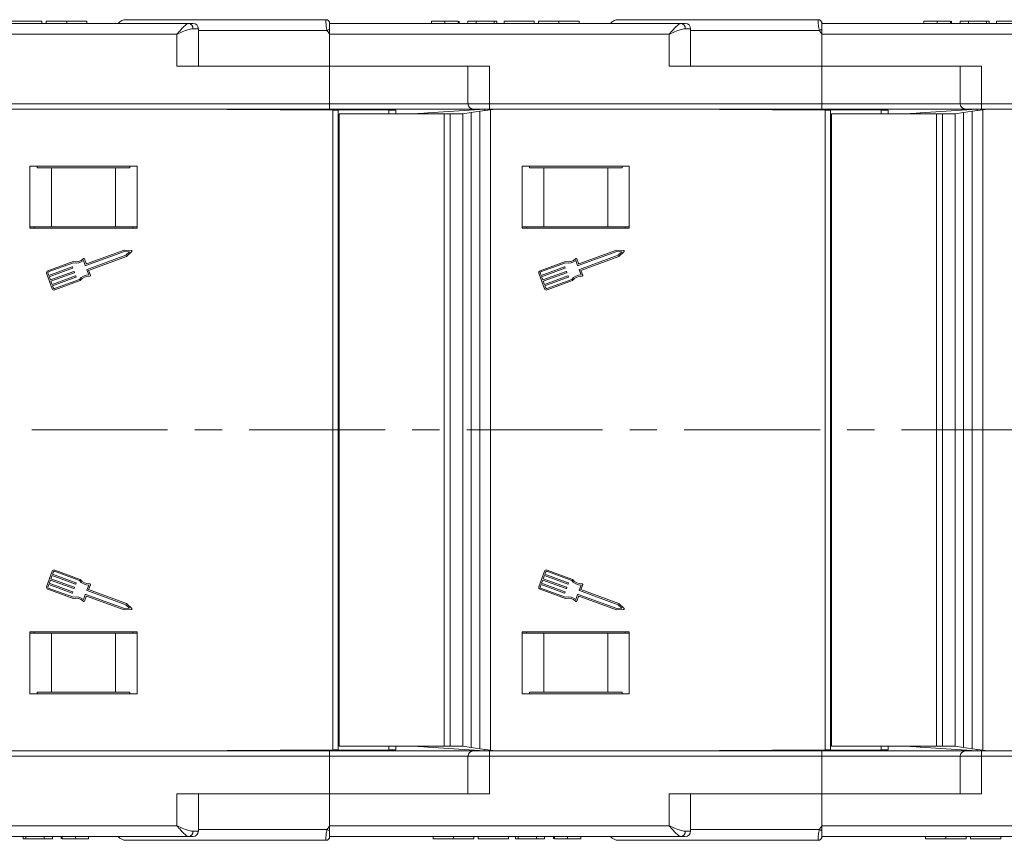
# Model space of a CAD drawing. Header units: millimetres. Extents: x 2623 to 3546, y -313 to 339.
# Tile 16 of 49: x 3287 to 3379, y -162 to -85. Entities that reach past the tile are written whole.
import ezdxf

# ---------------------------------------------------------------- set-up
doc = ezdxf.new("R2010")
doc.units = ezdxf.units.MM
doc.linetypes.add('CENTERX2', pattern=[20.32, 12.7, -2.54, 2.54, -2.54])

msp = doc.modelspace()

# ---------------------------------------------------------------- linework, layer by layer
at = {"color": 7, "linetype": 'Continuous', "lineweight": 15}
for p, q in [((3289.171, -85.501), (3286.35, -85.501)), ((3289.171, -85.501), (3289.171, -85.701)), ((3289.581, -85.501), (3289.581, -85.701)), ((3291.484, -85.501), (3291.484, -85.701)), ((3293.376, -85.501), (3293.376, -85.701)), ((3297.055, -85.351), (3315.705, -85.351)), ((3315.705, -85.351), (3315.705, -85.351)), ((3325.581, -85.501), (3325.581, -85.701)), ((3326.816, -85.501), (3326.816, -85.701)), ((3328.058, -85.501), (3328.058, -85.701)), ((3328.145, -85.501), (3328.145, -85.701)), ((3328.965, -85.501), (3328.965, -85.701)), ((3329.735, -85.501), (3328.965, -85.501)), ((3329.735, -85.501), (3329.735, -85.701)), ((3331.427, -85.501), (3329.735, -85.501)), ((3331.427, -85.501), (3331.427, -85.701)), ((3331.683, -85.501), (3331.427, -85.501)), ((3331.683, -85.501), (3331.683, -85.701)), ((3332.35, -85.501), (3332.35, -85.701)), ((3335.171, -85.501), (3332.35, -85.501)), ((3335.171, -85.501), (3335.171, -85.701)), ((3335.581, -85.501), (3335.581, -85.701)), ((3337.484, -85.501), (3337.484, -85.701)), ((3339.376, -85.501), (3339.376, -85.701)), ((3343.055, -85.351), (3361.705, -85.351)), ((3361.705, -85.351), (3361.705, -85.351)), ((3371.581, -85.501), (3371.581, -85.701)), ((3372.816, -85.501), (3372.816, -85.701)), ((3374.058, -85.501), (3374.058, -85.701)), ((3374.145, -85.501), (3374.145, -85.701)), ((3374.965, -85.501), (3374.965, -85.701)), ((3375.735, -85.501), (3374.965, -85.501)), ((3375.735, -85.501), (3375.735, -85.701)), ((3377.427, -85.501), (3375.735, -85.501)), ((3377.427, -85.501), (3377.427, -85.701)), ((3377.683, -85.501), (3377.427, -85.501)), ((3377.683, -85.501), (3377.683, -85.701)), ((3378.35, -85.501), (3378.35, -85.701)), ((3381.171, -85.501), (3378.35, -85.501)), ((3270.055, -85.701), (3302.905, -85.701)), ((3302.905, -85.701), (3303.287, -85.701)), ((3303.278, -86.201), (3303.787, -86.201)), ((3303.787, -89.701), (3303.787, -86.201)), ((3315.82, -86.351), (3303.787, -86.351)), ((3316.055, -85.701), (3316.055, -86.227)), ((3316.055, -85.701), (3348.905, -85.701)), ((3316.055, -86.227), (3316.055, -86.701)), ((3348.905, -85.701), (3349.287, -85.701)), ((3349.278, -86.201), (3349.787, -86.201)), ((3349.787, -89.701), (3349.787, -86.201)), ((3361.82, -86.351), (3349.787, -86.351)), ((3362.055, -85.701), (3362.055, -86.227)), ((3362.055, -85.701), (3394.905, -85.701)), ((3362.055, -86.227), (3362.055, -86.701)), ((3301.787, -86.701), (3270.055, -86.701)), ((3301.787, -89.701), (3301.787, -86.701)), ((3316.055, -86.701), (3316.055, -89.701)), ((3347.787, -86.701), (3316.055, -86.701)), ((3347.787, -89.701), (3347.787, -86.701)), ((3393.787, -86.701), (3362.055, -86.701)), ((3362.055, -86.701), (3362.055, -89.701)), ((3301.787, -89.701), (3316.055, -89.701)), ((3330.976, -89.701), (3316.055, -89.701)), ((3316.055, -89.701), (3316.055, -93.201)), ((3328.976, -89.701), (3328.976, -93.201)), ((3330.976, -89.701), (3330.976, -93.201)), ((3347.787, -89.701), (3362.055, -89.701)), ((3376.976, -89.701), (3362.055, -89.701)), ((3362.055, -89.701), (3362.055, -93.201)), ((3374.976, -89.701), (3374.976, -93.201)), ((3376.976, -89.701), (3376.976, -93.201)), ((3284.976, -93.201), (3316.055, -93.201)), ((3316.055, -93.701), (3284.976, -93.701)), ((3316.053, -93.771), (3301.555, -93.701)), ((3316.344, -93.798), (3301.555, -93.701)), ((3321.595, -93.798), (3316.053, -93.771)), ((3316.053, -93.796), (3316.053, -93.771)), ((3316.055, -93.201), (3316.055, -93.701)), ((3316.055, -93.201), (3328.976, -93.201)), ((3329.439, -93.701), (3316.055, -93.701)), ((3316.344, -123.701), (3316.344, -93.798)), ((3316.344, -93.798), (3316.844, -93.801)), ((3316.844, -93.801), (3316.844, -123.701)), ((3321.595, -93.798), (3322.252, -93.801)), ((3321.595, -94.151), (3321.595, -93.798)), ((3322.252, -93.801), (3322.252, -94.151)), ((3330.555, -93.701), (3325.228, -94.068)), ((3328.976, -93.201), (3330.976, -93.201)), ((3330.976, -93.701), (3329.476, -93.701)), ((3330.099, -93.915), (3331.083, -93.771)), ((3330.555, -93.848), (3330.555, -93.701)), ((3330.976, -93.201), (3362.055, -93.201)), ((3330.976, -93.201), (3330.976, -93.701)), ((3362.055, -93.701), (3330.976, -93.701)), ((3331.555, -93.701), (3331.083, -93.771)), ((3331.083, -93.771), (3331.083, -123.701)), ((3362.053, -93.771), (3347.555, -93.701)), ((3362.344, -93.798), (3347.555, -93.701)), ((3367.595, -93.798), (3362.053, -93.771)), ((3362.053, -93.796), (3362.053, -93.771)), ((3362.055, -93.201), (3362.055, -93.701)), ((3362.055, -93.201), (3374.976, -93.201)), ((3375.439, -93.701), (3362.055, -93.701)), ((3362.344, -123.701), (3362.344, -93.798)), ((3362.344, -93.798), (3362.844, -93.801)), ((3362.844, -93.801), (3362.844, -123.701)), ((3367.595, -93.798), (3368.252, -93.801)), ((3367.595, -94.151), (3367.595, -93.798)), ((3368.252, -93.801), (3368.252, -94.151)), ((3376.555, -93.701), (3371.228, -94.068)), ((3374.976, -93.201), (3376.976, -93.201)), ((3376.976, -93.701), (3375.476, -93.701)), ((3376.099, -93.915), (3377.083, -93.771)), ((3376.555, -93.848), (3376.555, -93.701)), ((3376.976, -93.201), (3408.055, -93.201)), ((3376.976, -93.201), (3376.976, -93.701)), ((3408.055, -93.701), (3376.976, -93.701)), ((3377.555, -93.701), (3377.083, -93.771)), ((3377.083, -93.771), (3377.083, -123.701)), ((3316.959, -94.151), (3316.959, -123.701)), ((3316.959, -94.151), (3326.76, -94.151)), ((3324.012, -94.151), (3324.288, -94.132)), ((3324.457, -94.121), (3324.288, -94.132)), ((3324.288, -94.132), (3324.288, -94.151)), ((3325.228, -94.068), (3324.457, -94.121)), ((3324.457, -94.151), (3324.457, -94.121)), ((3325.228, -94.068), (3325.228, -94.151)), ((3326.76, -94.151), (3326.76, -123.701)), ((3326.76, -94.151), (3327.321, -94.151)), ((3327.321, -94.151), (3327.321, -123.701)), ((3327.321, -94.151), (3328.489, -94.151)), ((3328.489, -94.151), (3329.277, -94.036)), ((3328.489, -94.151), (3328.489, -123.701)), ((3329.277, -94.036), (3330.099, -93.915)), ((3329.277, -94.036), (3329.277, -123.701)), ((3330.099, -123.701), (3330.099, -93.915)), ((3362.959, -94.151), (3362.959, -123.701)), ((3362.959, -94.151), (3372.76, -94.151)), ((3370.012, -94.151), (3370.288, -94.132)), ((3370.457, -94.121), (3370.288, -94.132)), ((3370.288, -94.132), (3370.288, -94.151)), ((3371.228, -94.068), (3370.457, -94.121)), ((3370.457, -94.151), (3370.457, -94.121)), ((3371.228, -94.068), (3371.228, -94.151)), ((3372.76, -94.151), (3372.76, -123.701)), ((3372.76, -94.151), (3373.321, -94.151)), ((3373.321, -94.151), (3373.321, -123.701)), ((3373.321, -94.151), (3374.489, -94.151)), ((3374.489, -94.151), (3375.277, -94.036)), ((3374.489, -94.151), (3374.489, -123.701)), ((3375.277, -94.036), (3376.099, -93.915)), ((3375.277, -94.036), (3375.277, -123.701)), ((3376.099, -123.701), (3376.099, -93.915)), ((3298.055, -99.051), (3288.055, -99.051)), ((3288.055, -99.051), (3288.055, -104.851)), ((3288.722, -99.201), (3288.722, -99.051)), ((3290.055, -99.201), (3288.722, -99.201)), ((3290.055, -104.701), (3290.055, -99.201)), ((3296.055, -99.201), (3290.055, -99.201)), ((3296.055, -104.701), (3296.055, -99.201)), ((3297.389, -99.201), (3296.055, -99.201)), ((3297.389, -99.051), (3297.389, -99.201)), ((3298.055, -104.851), (3298.055, -99.051)), ((3344.055, -99.051), (3334.055, -99.051)), ((3334.055, -99.051), (3334.055, -104.851)), ((3334.722, -99.201), (3334.722, -99.051)), ((3336.055, -99.201), (3334.722, -99.201)), ((3336.055, -104.701), (3336.055, -99.201)), ((3342.055, -99.201), (3336.055, -99.201)), ((3342.055, -104.701), (3342.055, -99.201)), ((3343.389, -99.201), (3342.055, -99.201)), ((3343.389, -99.051), (3343.389, -99.201)), ((3344.055, -104.851), (3344.055, -99.051)), ((3290.055, -104.701), (3288.055, -104.701)), ((3288.055, -104.851), (3298.055, -104.851)), ((3288.455, -104.701), (3288.455, -104.851)), ((3296.055, -104.701), (3290.055, -104.701)), ((3298.055, -104.701), (3296.055, -104.701)), ((3297.655, -104.701), (3297.655, -104.851)), ((3336.055, -104.701), (3334.055, -104.701)), ((3334.055, -104.851), (3344.055, -104.851)), ((3334.455, -104.701), (3334.455, -104.851)), ((3342.055, -104.701), (3336.055, -104.701)), ((3344.055, -104.701), (3342.055, -104.701)), ((3343.655, -104.701), (3343.655, -104.851)), ((3296.878, -107.014), (3293.265, -108.334)), ((3296.859, -106.885), (3293.342, -108.17)), ((3293.397, -108.694), (3297.009, -107.374)), ((3293.531, -108.781), (3297.078, -107.485)), ((3297.524, -106.919), (3296.859, -106.885)), ((3297.367, -107.039), (3296.878, -107.014)), ((3297.009, -107.374), (3297.367, -107.039)), ((3297.078, -107.485), (3297.564, -107.03)), ((3342.878, -107.014), (3339.265, -108.334)), ((3342.859, -106.885), (3339.342, -108.17)), ((3339.397, -108.694), (3343.009, -107.374)), ((3339.531, -108.781), (3343.078, -107.485)), ((3343.524, -106.919), (3342.859, -106.885)), ((3343.367, -107.039), (3342.878, -107.014)), ((3343.009, -107.374), (3343.367, -107.039)), ((3343.078, -107.485), (3343.564, -107.03)), ((3292.101, -107.944), (3289.723, -108.813)), ((3292.108, -108.077), (3289.767, -108.932)), ((3289.817, -109.254), (3291.99, -108.46)), ((3292.031, -108.479), (3292.053, -108.539)), ((3293.225, -108.315), (3293.055, -107.851)), ((3293.301, -108.151), (3293.142, -107.717)), ((3338.101, -107.944), (3335.723, -108.813)), ((3338.108, -108.077), (3335.767, -108.932)), ((3335.817, -109.254), (3337.99, -108.46)), ((3338.031, -108.479), (3338.053, -108.539)), ((3339.225, -108.315), (3339.055, -107.851)), ((3339.301, -108.151), (3339.142, -107.717)), ((3289.609, -109.058), (3290.135, -110.497)), ((3289.729, -109.014), (3289.817, -109.254)), ((3292.034, -108.58), (3289.86, -109.374)), ((3289.86, -109.374), (3289.97, -109.674)), ((3289.97, -109.674), (3292.144, -108.88)), ((3292.187, -109), (3290.014, -109.794)), ((3290.123, -110.094), (3292.297, -109.3)), ((3292.341, -109.419), (3290.167, -110.214)), ((3292.184, -108.899), (3292.206, -108.959)), ((3292.338, -109.319), (3292.36, -109.379)), ((3293.547, -109.198), (3293.378, -108.735)), ((3293.7, -109.245), (3293.531, -108.781)), ((3335.609, -109.058), (3336.135, -110.497)), ((3335.729, -109.014), (3335.817, -109.254)), ((3338.034, -108.58), (3335.86, -109.374)), ((3335.86, -109.374), (3335.97, -109.674)), ((3335.97, -109.674), (3338.144, -108.88)), ((3338.187, -109), (3336.014, -109.794)), ((3336.123, -110.094), (3338.297, -109.3)), ((3338.341, -109.419), (3336.167, -110.214)), ((3338.184, -108.899), (3338.206, -108.959)), ((3338.338, -109.319), (3338.36, -109.379)), ((3339.547, -109.198), (3339.378, -108.735)), ((3339.7, -109.245), (3339.531, -108.781)), ((3290.014, -109.794), (3290.123, -110.094)), ((3290.167, -110.214), (3290.255, -110.453)), ((3290.337, -110.491), (3292.677, -109.636)), ((3290.381, -110.611), (3292.759, -109.743)), ((3336.014, -109.794), (3336.123, -110.094)), ((3336.167, -110.214), (3336.255, -110.453)), ((3336.337, -110.491), (3338.677, -109.636)), ((3336.381, -110.611), (3338.759, -109.743)), ((3316.344, -153.605), (3316.344, -123.701)), ((3316.844, -123.701), (3316.844, -153.601)), ((3316.959, -123.701), (3316.959, -153.251)), ((3326.76, -123.701), (3326.76, -153.251)), ((3327.321, -123.701), (3327.321, -153.251)), ((3328.489, -123.701), (3328.489, -153.251)), ((3329.277, -123.701), (3329.277, -153.367)), ((3330.099, -153.488), (3330.099, -123.701)), ((3331.083, -123.701), (3331.083, -153.632)), ((3362.344, -153.605), (3362.344, -123.701)), ((3362.844, -123.701), (3362.844, -153.601)), ((3362.959, -123.701), (3362.959, -153.251)), ((3372.76, -123.701), (3372.76, -153.251)), ((3373.321, -123.701), (3373.321, -153.251)), ((3374.489, -123.701), (3374.489, -153.251)), ((3375.277, -123.701), (3375.277, -153.367)), ((3376.099, -153.488), (3376.099, -123.701)), ((3377.083, -123.701), (3377.083, -153.632)), ((3290.135, -136.906), (3289.609, -138.345)), ((3290.255, -136.949), (3290.167, -137.189)), ((3292.677, -137.766), (3290.337, -136.911)), ((3292.759, -137.66), (3290.381, -136.791)), ((3336.135, -136.906), (3335.609, -138.345)), ((3336.255, -136.949), (3336.167, -137.189)), ((3338.677, -137.766), (3336.337, -136.911)), ((3338.759, -137.66), (3336.381, -136.791)), ((3289.97, -137.729), (3289.86, -138.029)), ((3292.144, -138.523), (3289.97, -137.729)), ((3290.123, -137.309), (3290.014, -137.609)), ((3290.014, -137.609), (3292.187, -138.403)), ((3292.297, -138.103), (3290.123, -137.309)), ((3290.167, -137.189), (3292.341, -137.983)), ((3335.97, -137.729), (3335.86, -138.029)), ((3338.144, -138.523), (3335.97, -137.729)), ((3336.123, -137.309), (3336.014, -137.609)), ((3336.014, -137.609), (3338.187, -138.403)), ((3338.297, -138.103), (3336.123, -137.309)), ((3336.167, -137.189), (3338.341, -137.983)), ((3289.723, -138.59), (3292.101, -139.459)), ((3289.817, -138.149), (3289.729, -138.388)), ((3289.767, -138.47), (3292.108, -139.326)), ((3291.99, -138.943), (3289.817, -138.149)), ((3289.86, -138.029), (3292.034, -138.823)), ((3292.053, -138.864), (3292.031, -138.924)), ((3292.206, -138.444), (3292.184, -138.504)), ((3292.36, -138.024), (3292.338, -138.084)), ((3293.378, -138.668), (3293.547, -138.205)), ((3297.009, -140.029), (3293.397, -138.709)), ((3293.531, -138.622), (3293.7, -138.158)), ((3297.078, -139.918), (3293.531, -138.622)), ((3335.723, -138.59), (3338.101, -139.459)), ((3335.817, -138.149), (3335.729, -138.388)), ((3335.767, -138.47), (3338.108, -139.326)), ((3337.99, -138.943), (3335.817, -138.149)), ((3335.86, -138.029), (3338.034, -138.823)), ((3338.053, -138.864), (3338.031, -138.924)), ((3338.206, -138.444), (3338.184, -138.504)), ((3338.36, -138.024), (3338.338, -138.084)), ((3339.378, -138.668), (3339.547, -138.205)), ((3343.009, -140.029), (3339.397, -138.709)), ((3339.531, -138.622), (3339.7, -138.158)), ((3343.078, -139.918), (3339.531, -138.622)), ((3293.055, -139.551), (3293.225, -139.088)), ((3293.142, -139.686), (3293.301, -139.252)), ((3293.265, -139.069), (3296.878, -140.389)), ((3293.342, -139.233), (3296.859, -140.518)), ((3339.055, -139.551), (3339.225, -139.088)), ((3339.142, -139.686), (3339.301, -139.252)), ((3339.265, -139.069), (3342.878, -140.389)), ((3339.342, -139.233), (3342.859, -140.518)), ((3296.859, -140.518), (3297.524, -140.483)), ((3296.878, -140.389), (3297.367, -140.363)), ((3297.367, -140.363), (3297.009, -140.029)), ((3297.564, -140.373), (3297.078, -139.918)), ((3342.859, -140.518), (3343.524, -140.483)), ((3342.878, -140.389), (3343.367, -140.363)), ((3343.367, -140.363), (3343.009, -140.029)), ((3343.564, -140.373), (3343.078, -139.918)), ((3298.055, -142.551), (3288.055, -142.551)), ((3288.055, -142.551), (3288.055, -148.351)), ((3288.455, -142.551), (3288.455, -142.701)), ((3297.655, -142.551), (3297.655, -142.701)), ((3298.055, -148.351), (3298.055, -142.551)), ((3344.055, -142.551), (3334.055, -142.551)), ((3334.055, -142.551), (3334.055, -148.351)), ((3334.455, -142.551), (3334.455, -142.701)), ((3343.655, -142.551), (3343.655, -142.701)), ((3344.055, -148.351), (3344.055, -142.551)), ((3290.055, -142.701), (3288.055, -142.701)), ((3290.055, -142.701), (3290.055, -148.201)), ((3296.055, -142.701), (3290.055, -142.701)), ((3296.055, -142.701), (3296.055, -148.201)), ((3298.055, -142.701), (3296.055, -142.701)), ((3336.055, -142.701), (3334.055, -142.701)), ((3336.055, -142.701), (3336.055, -148.201)), ((3342.055, -142.701), (3336.055, -142.701)), ((3342.055, -142.701), (3342.055, -148.201)), ((3344.055, -142.701), (3342.055, -142.701)), ((3288.055, -148.351), (3298.055, -148.351)), ((3288.722, -148.201), (3288.722, -148.351)), ((3290.055, -148.201), (3288.722, -148.201)), ((3296.055, -148.201), (3290.055, -148.201)), ((3297.389, -148.201), (3296.055, -148.201)), ((3297.389, -148.351), (3297.389, -148.201)), ((3334.055, -148.351), (3344.055, -148.351)), ((3334.722, -148.201), (3334.722, -148.351)), ((3336.055, -148.201), (3334.722, -148.201)), ((3342.055, -148.201), (3336.055, -148.201)), ((3343.389, -148.201), (3342.055, -148.201)), ((3343.389, -148.351), (3343.389, -148.201)), ((3301.555, -153.701), (3316.344, -153.605)), ((3301.555, -153.701), (3316.053, -153.631)), ((3316.053, -153.631), (3321.595, -153.605)), ((3316.053, -153.631), (3316.053, -153.607)), ((3316.844, -153.601), (3316.344, -153.605)), ((3326.76, -153.251), (3316.959, -153.251)), ((3321.595, -153.605), (3321.595, -153.251)), ((3322.252, -153.601), (3321.595, -153.605)), ((3322.252, -153.251), (3322.252, -153.601)), ((3324.288, -153.27), (3324.012, -153.251)), ((3324.288, -153.251), (3324.288, -153.27)), ((3324.288, -153.27), (3324.457, -153.282)), ((3324.457, -153.282), (3324.457, -153.251)), ((3324.457, -153.282), (3325.228, -153.335)), ((3325.228, -153.251), (3325.228, -153.335)), ((3325.228, -153.335), (3330.555, -153.701)), ((3327.321, -153.251), (3326.76, -153.251)), ((3328.489, -153.251), (3327.321, -153.251)), ((3329.277, -153.367), (3328.489, -153.251)), ((3330.099, -153.488), (3329.277, -153.367)), ((3331.083, -153.632), (3330.099, -153.488)), ((3330.555, -153.701), (3330.555, -153.555)), ((3331.083, -153.632), (3331.555, -153.701)), ((3347.555, -153.701), (3362.344, -153.605)), ((3347.555, -153.701), (3362.053, -153.631)), ((3362.053, -153.631), (3367.595, -153.605)), ((3362.053, -153.631), (3362.053, -153.607)), ((3362.844, -153.601), (3362.344, -153.605)), ((3372.76, -153.251), (3362.959, -153.251)), ((3367.595, -153.605), (3367.595, -153.251)), ((3368.252, -153.601), (3367.595, -153.605)), ((3368.252, -153.251), (3368.252, -153.601)), ((3370.288, -153.27), (3370.012, -153.251)), ((3370.288, -153.251), (3370.288, -153.27)), ((3370.288, -153.27), (3370.457, -153.282)), ((3370.457, -153.282), (3370.457, -153.251)), ((3370.457, -153.282), (3371.228, -153.335)), ((3371.228, -153.251), (3371.228, -153.335)), ((3371.228, -153.335), (3376.555, -153.701)), ((3373.321, -153.251), (3372.76, -153.251)), ((3374.489, -153.251), (3373.321, -153.251)), ((3375.277, -153.367), (3374.489, -153.251)), ((3376.099, -153.488), (3375.277, -153.367)), ((3377.083, -153.632), (3376.099, -153.488)), ((3376.555, -153.701), (3376.555, -153.555)), ((3377.083, -153.632), (3377.555, -153.701)), ((3316.055, -153.701), (3284.976, -153.701)), ((3284.976, -154.201), (3316.055, -154.201)), ((3316.055, -154.201), (3316.055, -153.701)), ((3329.439, -153.701), (3316.055, -153.701)), ((3316.055, -157.701), (3316.055, -154.201)), ((3316.055, -154.201), (3328.976, -154.201)), ((3328.976, -154.201), (3328.976, -157.701)), ((3328.976, -154.201), (3330.976, -154.201)), ((3330.976, -153.701), (3329.476, -153.701)), ((3362.055, -153.701), (3330.976, -153.701)), ((3330.976, -154.201), (3330.976, -153.701)), ((3330.976, -154.201), (3362.055, -154.201)), ((3330.976, -157.701), (3330.976, -154.201)), ((3375.439, -153.701), (3362.055, -153.701)), ((3362.055, -154.201), (3362.055, -153.701)), ((3362.055, -157.701), (3362.055, -154.201)), ((3362.055, -154.201), (3374.976, -154.201)), ((3374.976, -154.201), (3374.976, -157.701)), ((3374.976, -154.201), (3376.976, -154.201)), ((3376.976, -153.701), (3375.476, -153.701)), ((3408.055, -153.701), (3376.976, -153.701)), ((3376.976, -154.201), (3376.976, -153.701)), ((3376.976, -154.201), (3408.055, -154.201)), ((3376.976, -157.701), (3376.976, -154.201)), ((3301.787, -157.701), (3301.787, -160.701)), ((3301.787, -157.701), (3316.055, -157.701)), ((3303.787, -161.201), (3303.787, -157.701)), ((3316.055, -160.701), (3316.055, -157.701)), ((3330.976, -157.701), (3316.055, -157.701)), ((3347.787, -157.701), (3347.787, -160.701)), ((3347.787, -157.701), (3362.055, -157.701)), ((3349.787, -161.201), (3349.787, -157.701)), ((3362.055, -160.701), (3362.055, -157.701)), ((3376.976, -157.701), (3362.055, -157.701)), ((3301.787, -160.701), (3270.055, -160.701)), ((3347.787, -160.701), (3316.055, -160.701)), ((3316.055, -161.176), (3316.055, -160.701)), ((3393.787, -160.701), (3362.055, -160.701)), ((3362.055, -161.176), (3362.055, -160.701)), ((3270.055, -161.701), (3302.905, -161.701)), ((3287.427, -161.901), (3287.427, -161.701)), ((3287.427, -161.901), (3287.683, -161.901)), ((3287.683, -161.901), (3287.683, -161.701)), ((3287.683, -161.901), (3289.376, -161.901)), ((3289.376, -161.901), (3289.376, -161.701)), ((3289.376, -161.901), (3290.145, -161.901)), ((3290.145, -161.901), (3290.145, -161.701)), ((3290.965, -161.901), (3290.965, -161.701)), ((3291.053, -161.901), (3291.053, -161.701)), ((3292.294, -161.901), (3292.294, -161.701)), ((3293.53, -161.901), (3293.53, -161.701)), ((3302.905, -161.701), (3303.287, -161.701)), ((3303.278, -161.201), (3303.787, -161.201)), ((3315.82, -161.051), (3303.787, -161.051)), ((3316.055, -161.701), (3316.055, -161.176)), ((3316.055, -161.701), (3348.905, -161.701)), ((3325.735, -161.901), (3325.735, -161.701)), ((3327.626, -161.901), (3327.626, -161.701)), ((3329.53, -161.901), (3329.53, -161.701)), ((3329.94, -161.901), (3329.94, -161.701)), ((3329.94, -161.901), (3332.76, -161.901)), ((3332.76, -161.901), (3332.76, -161.701)), ((3333.427, -161.901), (3333.427, -161.701)), ((3333.427, -161.901), (3333.683, -161.901)), ((3333.683, -161.901), (3333.683, -161.701)), ((3333.683, -161.901), (3335.376, -161.901)), ((3335.376, -161.901), (3335.376, -161.701)), ((3335.376, -161.901), (3336.145, -161.901)), ((3336.145, -161.901), (3336.145, -161.701)), ((3336.965, -161.901), (3336.965, -161.701)), ((3337.053, -161.901), (3337.053, -161.701)), ((3338.294, -161.901), (3338.294, -161.701)), ((3339.53, -161.901), (3339.53, -161.701)), ((3348.905, -161.701), (3349.287, -161.701)), ((3349.278, -161.201), (3349.787, -161.201)), ((3361.82, -161.051), (3349.787, -161.051)), ((3362.055, -161.701), (3362.055, -161.176)), ((3362.055, -161.701), (3394.905, -161.701)), ((3371.735, -161.901), (3371.735, -161.701)), ((3373.626, -161.901), (3373.626, -161.701)), ((3375.53, -161.901), (3375.53, -161.701)), ((3375.94, -161.901), (3375.94, -161.701)), ((3375.94, -161.901), (3378.76, -161.901)), ((3378.76, -161.901), (3378.76, -161.701)), ((3297.055, -162.051), (3315.705, -162.051)), ((3315.705, -162.051), (3315.705, -162.051)), ((3343.055, -162.051), (3361.705, -162.051)), ((3361.705, -162.051), (3361.705, -162.051))]:
    msp.add_line(p, q, dxfattribs=at)
at = {"color": 1, "linetype": 'CENTERX2', "lineweight": 13}
msp.add_line((3463.479, -123.701), (2912.818, -123.701), dxfattribs=at)
at = {"color": 7, "linetype": 'Continuous', "lineweight": 15}
for centre, radius, start, end in [((3297.055, -86.351), 1, 90, 139.4584), ((3315.705, -85.701), 0.35, 0.00166, 90.00559), ((3315.705, -85.701), 0.35, 0, 90), ((3343.055, -86.351), 1, 90, 139.4584), ((3361.705, -85.701), 0.35, 0.00166, 90.00559), ((3361.705, -85.701), 0.35, 0, 90), ((3302.831, -86.146), 0.451, 352.91865, 80.4798), ((3303.287, -86.201), 0.5, 0, 90), ((3337.161, -126.248), 45.245, 117.80537, 118.14247), ((3348.831, -86.146), 0.451, 352.91865, 80.4798), ((3349.287, -86.201), 0.5, 0, 90), ((3383.161, -126.248), 45.245, 117.80537, 118.14247), ((3329.476, -93.201), 0.5, 180, 270), ((3375.476, -93.201), 0.5, 180, 270), ((3297.52, -106.983), 0.0638, 313.09192, 87.049), ((3343.52, -106.983), 0.0638, 313.09192, 87.049), ((3292.001, -108.49), 0.0319, 20.07046, 110.07046), ((3292.023, -108.55), 0.0319, 290.07046, 20.07046), ((3292.359, -107.03), 0.949, 254.2528, 315.58546), ((3292.359, -107.03), 1.076, 256.51116, 310.30711), ((3293.082, -107.739), 0.0638, 20.07046, 135.58546), ((3293.255, -108.304), 0.0319, 200.07046, 290.07046), ((3293.331, -108.14), 0.0319, 200.07046, 290.07046), ((3338.001, -108.49), 0.0319, 20.07046, 110.07046), ((3338.023, -108.55), 0.0319, 290.07046, 20.07046), ((3338.359, -107.03), 0.949, 254.2528, 315.58546), ((3338.359, -107.03), 1.076, 256.51116, 310.30711), ((3339.082, -107.739), 0.0638, 20.07046, 135.58546), ((3339.255, -108.304), 0.0319, 200.07046, 290.07046), ((3339.331, -108.14), 0.0319, 200.07046, 290.07046), ((3289.789, -108.992), 0.192, 110.07046, 200.07046), ((3289.789, -108.992), 0.0638, 110.07046, 200.07046), ((3292.154, -108.91), 0.0319, 20.07046, 110.07046), ((3292.176, -108.97), 0.0319, 290.07046, 20.07046), ((3292.308, -109.33), 0.0319, 20.07046, 110.07046), ((3292.33, -109.389), 0.0319, 290.07046, 20.07046), ((3293.544, -110.275), 1.076, 89.8338, 143.62975), ((3293.544, -110.275), 0.949, 84.55545, 145.88812), ((3293.408, -108.724), 0.0319, 110.07046, 200.07046), ((3293.64, -109.267), 0.0638, 264.55545, 20.07046), ((3335.789, -108.992), 0.192, 110.07046, 200.07046), ((3335.789, -108.992), 0.0638, 110.07046, 200.07046), ((3338.154, -108.91), 0.0319, 20.07046, 110.07046), ((3338.176, -108.97), 0.0319, 290.07046, 20.07046), ((3338.308, -109.33), 0.0319, 20.07046, 110.07046), ((3338.33, -109.389), 0.0319, 290.07046, 20.07046), ((3339.544, -110.275), 1.076, 89.8338, 143.62975), ((3339.544, -110.275), 0.949, 84.55545, 145.88812), ((3339.408, -108.724), 0.0319, 110.07046, 200.07046), ((3339.64, -109.267), 0.0638, 264.55545, 20.07046), ((3290.315, -110.432), 0.192, 200.07046, 290.07046), ((3290.315, -110.432), 0.0638, 200.07046, 290.07046), ((3336.315, -110.432), 0.192, 200.07046, 290.07046), ((3336.315, -110.432), 0.0638, 200.07046, 290.07046), ((3290.315, -136.971), 0.192, 69.92954, 159.92954), ((3290.315, -136.971), 0.0638, 69.92954, 159.92954), ((3336.315, -136.971), 0.192, 69.92954, 159.92954), ((3336.315, -136.971), 0.0638, 69.92954, 159.92954), ((3292.33, -138.013), 0.0319, 339.92954, 69.92954), ((3293.544, -137.128), 1.076, 216.37025, 270.1662), ((3293.544, -137.128), 0.949, 214.11188, 275.44455), ((3338.33, -138.013), 0.0319, 339.92954, 69.92954), ((3339.544, -137.128), 1.076, 216.37025, 270.1662), ((3339.544, -137.128), 0.949, 214.11188, 275.44455), ((3289.789, -138.41), 0.192, 159.92954, 249.92954), ((3289.789, -138.41), 0.0638, 159.92954, 249.92954), ((3292.023, -138.853), 0.0319, 339.92954, 69.92954), ((3292.154, -138.493), 0.0319, 249.92954, 339.92954), ((3292.176, -138.433), 0.0319, 339.92954, 69.92954), ((3292.308, -138.073), 0.0319, 249.92954, 339.92954), ((3293.408, -138.679), 0.0319, 159.92954, 249.92954), ((3293.64, -138.136), 0.0638, 339.92954, 95.44455), ((3335.789, -138.41), 0.192, 159.92954, 249.92954), ((3335.789, -138.41), 0.0638, 159.92954, 249.92954), ((3338.023, -138.853), 0.0319, 339.92954, 69.92954), ((3338.154, -138.493), 0.0319, 249.92954, 339.92954), ((3338.176, -138.433), 0.0319, 339.92954, 69.92954), ((3338.308, -138.073), 0.0319, 249.92954, 339.92954), ((3339.408, -138.679), 0.0319, 159.92954, 249.92954), ((3339.64, -138.136), 0.0638, 339.92954, 95.44455), ((3292.001, -138.913), 0.0319, 249.92954, 339.92954), ((3292.359, -140.372), 0.949, 44.41454, 105.7472), ((3292.359, -140.372), 1.076, 49.69289, 103.48884), ((3293.082, -139.664), 0.0638, 224.41454, 339.92954), ((3293.255, -139.099), 0.0319, 69.92954, 159.92954), ((3293.331, -139.263), 0.0319, 69.92954, 159.92954), ((3338.001, -138.913), 0.0319, 249.92954, 339.92954), ((3338.359, -140.372), 0.949, 44.41454, 105.7472), ((3338.359, -140.372), 1.076, 49.69289, 103.48884), ((3339.082, -139.664), 0.0638, 224.41454, 339.92954), ((3339.255, -139.099), 0.0319, 69.92954, 159.92954), ((3339.331, -139.263), 0.0319, 69.92954, 159.92954), ((3297.52, -140.42), 0.0638, 272.951, 46.90808), ((3343.52, -140.42), 0.0638, 272.951, 46.90808), ((3329.476, -154.201), 0.5, 90, 180), ((3375.476, -154.201), 0.5, 90, 180), ((3297.055, -161.051), 1, 220.5416, 270), ((3302.831, -161.257), 0.451, 279.5202, 7.08135), ((3303.287, -161.201), 0.5, 270, 0), ((3315.705, -161.701), 0.35, 269.99441, 359.99834), ((3315.705, -161.701), 0.35, 270, 0), ((3337.161, -121.155), 45.245, 241.85753, 242.19463), ((3343.055, -161.051), 1, 220.5416, 270), ((3348.831, -161.257), 0.451, 279.5202, 7.08135), ((3349.287, -161.201), 0.5, 270, 0), ((3361.705, -161.701), 0.35, 269.99441, 359.99834), ((3361.705, -161.701), 0.35, 270, 0), ((3383.161, -121.155), 45.245, 241.85753, 242.19463)]:
    msp.add_arc(centre, radius, start, end, dxfattribs=at)
for points, knots in [([(3291.484, -85.501), (3291.188, -85.501), (3290.597, -85.501), (3289.935, -85.501), (3289.619, -85.501), (3289.594, -85.501), (3289.581, -85.501)], [0, 0, 0, 0, 0.279942, 0.558704, 0.779045, 1, 1, 1, 1]), ([(3293.376, -85.501), (3293.356, -85.501), (3293.317, -85.501), (3292.851, -85.501), (3292.179, -85.501), (3291.716, -85.501), (3291.484, -85.501)], [0, 0, 0, 0, 0.280551, 0.559488, 0.779434, 1, 1, 1, 1]), ([(3315.82, -86.351), (3315.808, -86.315), (3315.773, -86.202), (3315.736, -85.992), (3315.711, -85.738), (3315.703, -85.516), (3315.703, -85.376), (3315.705, -85.359), (3315.705, -85.351)], [0, 0, 0, 0, 0.0736104, 0.2252813, 0.4127189, 0.6160541, 0.826783, 1, 1, 1, 1]), ([(3326.816, -85.501), (3326.621, -85.501), (3326.232, -85.501), (3325.788, -85.501), (3325.604, -85.501), (3325.589, -85.501), (3325.581, -85.501)], [0, 0, 0, 0, 0.280246, 0.558416, 0.778827, 1, 1, 1, 1]), ([(3328.058, -85.501), (3327.995, -85.501), (3327.869, -85.501), (3327.428, -85.501), (3327.048, -85.501), (3326.816, -85.501)], [0, 0, 0, 0, 0.280122, 0.560355, 1, 1, 1, 1]), ([(3337.484, -85.501), (3337.188, -85.501), (3336.597, -85.501), (3335.935, -85.501), (3335.619, -85.501), (3335.594, -85.501), (3335.581, -85.501)], [0, 0, 0, 0, 0.279942, 0.558704, 0.779045, 1, 1, 1, 1]), ([(3339.376, -85.501), (3339.356, -85.501), (3339.317, -85.501), (3338.851, -85.501), (3338.179, -85.501), (3337.716, -85.501), (3337.484, -85.501)], [0, 0, 0, 0, 0.280551, 0.559488, 0.779434, 1, 1, 1, 1]), ([(3361.82, -86.351), (3361.808, -86.315), (3361.773, -86.202), (3361.736, -85.992), (3361.711, -85.738), (3361.703, -85.516), (3361.703, -85.376), (3361.705, -85.359), (3361.705, -85.351)], [0, 0, 0, 0, 0.0736104, 0.2252813, 0.4127189, 0.6160541, 0.826783, 1, 1, 1, 1]), ([(3372.816, -85.501), (3372.621, -85.501), (3372.232, -85.501), (3371.788, -85.501), (3371.604, -85.501), (3371.589, -85.501), (3371.581, -85.501)], [0, 0, 0, 0, 0.280246, 0.558416, 0.778827, 1, 1, 1, 1]), ([(3374.058, -85.501), (3373.995, -85.501), (3373.869, -85.501), (3373.428, -85.501), (3373.048, -85.501), (3372.816, -85.501)], [0, 0, 0, 0, 0.280122, 0.560355, 1, 1, 1, 1]), ([(3302.905, -85.701), (3302.878, -85.704), (3302.822, -85.711), (3302.715, -85.763), (3302.587, -85.854), (3302.471, -85.958), (3302.314, -86.111), (3302.159, -86.277), (3301.993, -86.465), (3301.914, -86.555), (3301.869, -86.607), (3301.843, -86.638), (3301.82, -86.664), (3301.805, -86.681), (3301.797, -86.69), (3301.791, -86.697), (3301.789, -86.699), (3301.787, -86.701)], [0, 0, 0, 0, 0.101029, 0.204946, 0.337168, 0.474297, 0.5162, 0.743651, 0.85309, 0.914248, 0.93217, 0.960137, 0.976545, 0.986194, 0.994698, 0.995932, 1, 1, 1, 1]), ([(3301.787, -86.701), (3301.79, -86.7), (3301.801, -86.695), (3301.839, -86.679), (3301.884, -86.659), (3302.143, -86.548), (3302.539, -86.382), (3302.992, -86.227), (3303.199, -86.208), (3303.278, -86.201)], [0, 0, 0, 0, 0.005088, 0.020369, 0.070807, 0.089086, 0.500311, 0.809226, 1, 1, 1, 1]), ([(3316.055, -86.701), (3316.054, -86.7), (3315.985, -86.607), (3315.901, -86.494), (3315.832, -86.373), (3315.82, -86.351)], [0, 0, 0, 0, 0.012087, 0.82463, 1, 1, 1, 1]), ([(3348.905, -85.701), (3348.878, -85.704), (3348.822, -85.711), (3348.715, -85.763), (3348.587, -85.854), (3348.471, -85.958), (3348.314, -86.111), (3348.159, -86.277), (3347.993, -86.465), (3347.914, -86.555), (3347.869, -86.607), (3347.843, -86.638), (3347.82, -86.664), (3347.805, -86.681), (3347.797, -86.69), (3347.791, -86.697), (3347.789, -86.699), (3347.787, -86.701)], [0, 0, 0, 0, 0.101029, 0.204946, 0.337168, 0.474297, 0.5162, 0.743651, 0.85309, 0.914248, 0.93217, 0.960137, 0.976545, 0.986194, 0.994698, 0.995932, 1, 1, 1, 1]), ([(3347.787, -86.701), (3347.79, -86.7), (3347.801, -86.695), (3347.839, -86.679), (3347.884, -86.659), (3348.143, -86.548), (3348.539, -86.382), (3348.992, -86.227), (3349.199, -86.208), (3349.278, -86.201)], [0, 0, 0, 0, 0.005088, 0.020369, 0.070807, 0.089086, 0.500311, 0.809226, 1, 1, 1, 1]), ([(3362.055, -86.701), (3362.054, -86.7), (3361.985, -86.607), (3361.901, -86.494), (3361.832, -86.373), (3361.82, -86.351)], [0, 0, 0, 0, 0.012087, 0.82463, 1, 1, 1, 1]), ([(3301.787, -160.701), (3301.79, -160.703), (3301.801, -160.707), (3301.839, -160.724), (3301.884, -160.743), (3302.143, -160.855), (3302.539, -161.021), (3302.992, -161.176), (3303.199, -161.194), (3303.278, -161.201)], [0, 0, 0, 0, 0.0050875, 0.0203691, 0.0708073, 0.0890863, 0.5003107, 0.809226, 1, 1, 1, 1]), ([(3302.905, -161.701), (3302.878, -161.698), (3302.822, -161.692), (3302.715, -161.64), (3302.587, -161.549), (3302.471, -161.445), (3302.314, -161.292), (3302.159, -161.126), (3301.993, -160.938), (3301.914, -160.847), (3301.869, -160.795), (3301.843, -160.765), (3301.82, -160.739), (3301.805, -160.722), (3301.797, -160.713), (3301.791, -160.706), (3301.789, -160.703), (3301.787, -160.701)], [0, 0, 0, 0, 0.1010295, 0.2049461, 0.3371683, 0.4742971, 0.5161999, 0.7436507, 0.8530899, 0.914248, 0.9321698, 0.9601369, 0.976545, 0.9861936, 0.994698, 0.9959318, 1, 1, 1, 1]), ([(3316.055, -160.701), (3316.054, -160.703), (3315.985, -160.796), (3315.901, -160.909), (3315.832, -161.03), (3315.82, -161.051)], [0, 0, 0, 0, 0.012087, 0.82463, 1, 1, 1, 1]), ([(3347.787, -160.701), (3347.79, -160.703), (3347.801, -160.707), (3347.839, -160.724), (3347.884, -160.743), (3348.143, -160.855), (3348.539, -161.021), (3348.992, -161.176), (3349.199, -161.194), (3349.278, -161.201)], [0, 0, 0, 0, 0.0050875, 0.0203691, 0.0708073, 0.0890863, 0.5003107, 0.809226, 1, 1, 1, 1]), ([(3348.905, -161.701), (3348.878, -161.698), (3348.822, -161.692), (3348.715, -161.64), (3348.587, -161.549), (3348.471, -161.445), (3348.314, -161.292), (3348.159, -161.126), (3347.993, -160.938), (3347.914, -160.847), (3347.869, -160.795), (3347.843, -160.765), (3347.82, -160.739), (3347.805, -160.722), (3347.797, -160.713), (3347.791, -160.706), (3347.789, -160.703), (3347.787, -160.701)], [0, 0, 0, 0, 0.1010295, 0.2049461, 0.3371683, 0.4742971, 0.5161999, 0.7436507, 0.8530899, 0.914248, 0.9321698, 0.9601369, 0.976545, 0.9861936, 0.994698, 0.9959318, 1, 1, 1, 1]), ([(3362.055, -160.701), (3362.054, -160.703), (3361.985, -160.796), (3361.901, -160.909), (3361.832, -161.03), (3361.82, -161.051)], [0, 0, 0, 0, 0.012087, 0.82463, 1, 1, 1, 1]), ([(3291.053, -161.901), (3291.116, -161.901), (3291.241, -161.901), (3291.682, -161.901), (3292.062, -161.901), (3292.294, -161.901)], [0, 0, 0, 0, 0.2801216, 0.5603549, 1, 1, 1, 1]), ([(3292.294, -161.901), (3292.489, -161.901), (3292.878, -161.901), (3293.323, -161.901), (3293.506, -161.901), (3293.522, -161.901), (3293.53, -161.901)], [0, 0, 0, 0, 0.280246, 0.558416, 0.778827, 1, 1, 1, 1]), ([(3315.82, -161.051), (3315.808, -161.088), (3315.773, -161.201), (3315.736, -161.411), (3315.711, -161.664), (3315.703, -161.886), (3315.703, -162.026), (3315.705, -162.044), (3315.705, -162.051)], [0, 0, 0, 0, 0.07361, 0.225281, 0.412719, 0.616054, 0.826783, 1, 1, 1, 1]), ([(3325.735, -161.901), (3325.754, -161.901), (3325.794, -161.901), (3326.26, -161.901), (3326.931, -161.901), (3327.394, -161.901), (3327.626, -161.901)], [0, 0, 0, 0, 0.280551, 0.559488, 0.779434, 1, 1, 1, 1]), ([(3327.626, -161.901), (3327.922, -161.901), (3328.513, -161.901), (3329.176, -161.901), (3329.491, -161.901), (3329.517, -161.901), (3329.53, -161.901)], [0, 0, 0, 0, 0.279942, 0.558704, 0.779045, 1, 1, 1, 1]), ([(3337.053, -161.901), (3337.116, -161.901), (3337.241, -161.901), (3337.682, -161.901), (3338.062, -161.901), (3338.294, -161.901)], [0, 0, 0, 0, 0.2801216, 0.5603549, 1, 1, 1, 1]), ([(3338.294, -161.901), (3338.489, -161.901), (3338.878, -161.901), (3339.323, -161.901), (3339.506, -161.901), (3339.522, -161.901), (3339.53, -161.901)], [0, 0, 0, 0, 0.280246, 0.558416, 0.778827, 1, 1, 1, 1]), ([(3361.82, -161.051), (3361.808, -161.088), (3361.773, -161.201), (3361.736, -161.411), (3361.711, -161.664), (3361.703, -161.886), (3361.703, -162.026), (3361.705, -162.044), (3361.705, -162.051)], [0, 0, 0, 0, 0.07361, 0.225281, 0.412719, 0.616054, 0.826783, 1, 1, 1, 1]), ([(3371.735, -161.901), (3371.754, -161.901), (3371.794, -161.901), (3372.26, -161.901), (3372.931, -161.901), (3373.394, -161.901), (3373.626, -161.901)], [0, 0, 0, 0, 0.280551, 0.559488, 0.779434, 1, 1, 1, 1]), ([(3373.626, -161.901), (3373.922, -161.901), (3374.513, -161.901), (3375.176, -161.901), (3375.491, -161.901), (3375.517, -161.901), (3375.53, -161.901)], [0, 0, 0, 0, 0.279942, 0.558704, 0.779045, 1, 1, 1, 1])]:
    msp.add_open_spline(points, degree=3, knots=knots, dxfattribs=at)

doc.saveas('drawing.dxf')
